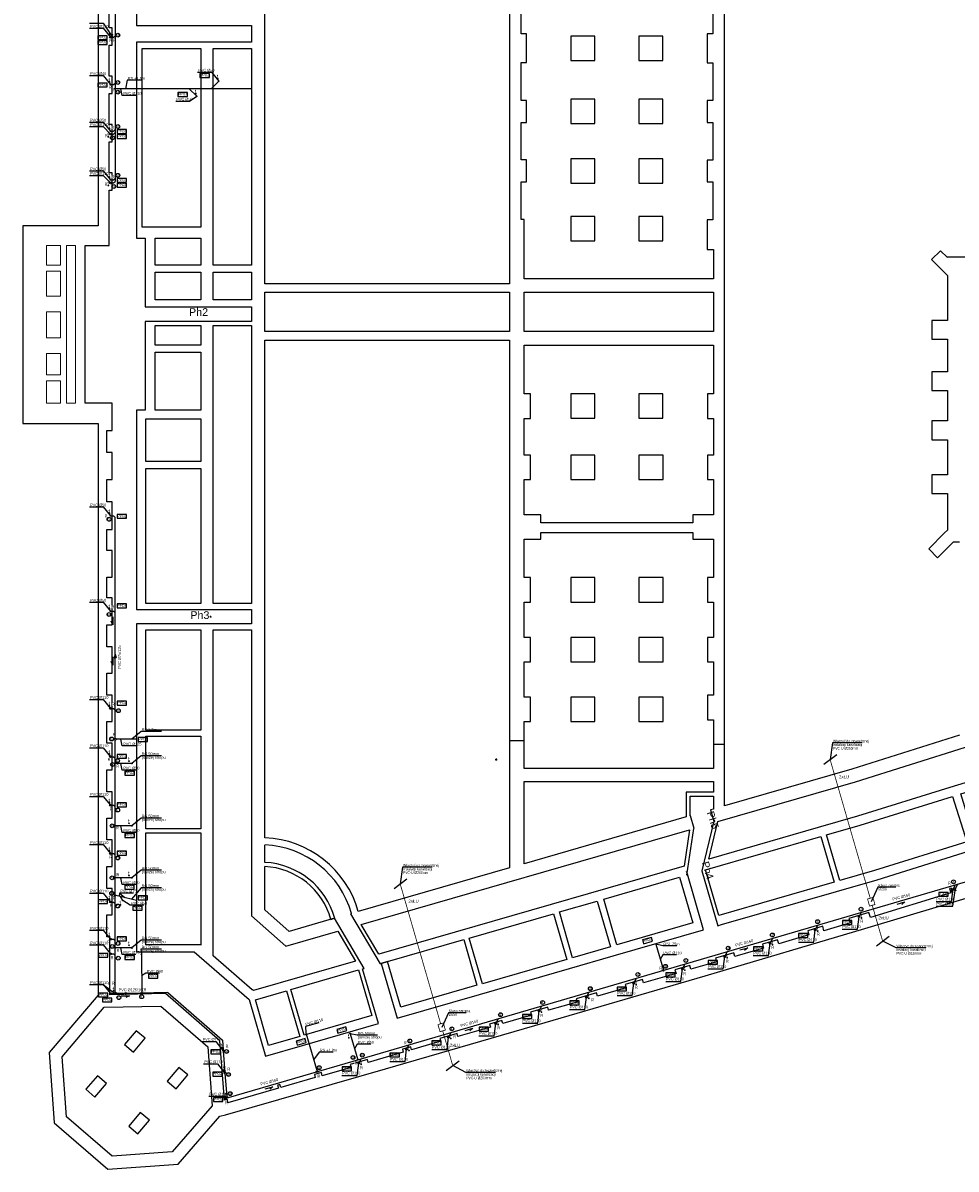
# Model space of a CAD drawing. Extents: x 480599 to 802090, y -87928 to 319597.
# Tile 46 of 50: x 596152 to 655574, y 190258 to 263260. Entities that reach past the tile are written whole.
import ezdxf

# ---------------------------------------------------------------- set-up
doc = ezdxf.new("R2010")
doc.units = 0
doc.header["$MEASUREMENT"] = 0
doc.layers.get('0').update_dxf_attribs({"color": 252, "linetype": 'CONTINUOUS'})
for name, color, linetype in [('#_inne_legenda', 21, 'CONTINUOUS'), ('#_kan_KS_opis', 21, 'CONTINUOUS'), ('#_kan_KS_pion', 56, 'CONTINUOUS'), ('#_kan_KS_pod stropem', 40, 'Kanalizacja sanit. podstr.'), ('#_kan_KS_symbole', 1, 'CONTINUOUS'), ('#_ZLEWNIA_4', 94, 'Kan. deszcz. podstrop.'), ('#_ZLEWNIA_5', 196, 'Kan. deszcz. podstrop.')]:
    doc.layers.add(name, color=color, linetype=linetype)
doc.layers.add('#_kan_piony_oznaczenia', color=3, linetype='CONTINUOUS', lineweight=0)
doc.styles.add('ARIAL', font='arial.ttf')
doc.styles.add('JTJ', font='arial.ttf', dxfattribs={"height": 100})
doc.styles.add('rys kanały(2007)$0$Arial$001', font='arial.ttf', dxfattribs={"height": 1.544418})
doc.styles.get("Standard").update_dxf_attribs({"font": 'arial.ttf'})
doc.linetypes.add('Kan. deszcz. podstrop.', pattern='A,0.5,-0.2,["KD",Standard,S=0.1,R=0,X=-0.1,Y=-0.05],-0.2', length=0.9)
doc.linetypes.add('Kanalizacja sanit. podstr.', pattern='A,0.5,-0.2,["KS",ARIAL,S=0.1,R=0,X=-0.125,Y=-0.05],-0.2', length=0.9)

# ---------------------------------------------------------------- blocks, each defined once
blk = doc.blocks.new('rys kanały(2007)')
at = {"linetype": 'Continuous', "lineweight": 25}
h = blk.add_hatch(color=250, dxfattribs=at)
h.paths.add_polyline_path([(3131.64, 1081.86), (3131.34, 1081.86), (3131.64, 1081.56)])
h.paths.add_polyline_path([(3131.34, 1081.86), (3131.64, 1081.56), (3131.34, 1081.56)])
at = {"color": 250, "linetype": 'Continuous', "lineweight": 25}
for points in [[(3004.68, 1435.36), (3004.68, 1251.73), (2980.76, 1251.73), (2980.76, 1188.74), (3004.68, 1188.74), (3004.68, 1006.7), (2989.13, 988.41), (2990.75, 966.01), (3007.79, 951.29), (3030.18, 952.88), (3043.41, 968.09), (3045.23, 968.59), (3096.18, 983.21), (3147.09, 997.93), (3197.97, 1012.85), (3248.85, 1027.87), (3299.59, 1043.09)], [(3277.92, 1039.78), (3277.73, 1040.31), (3276.6, 1039.95), (3276.37, 1040.77), (3275.77, 1040.61), (3276.2, 1039.22), (3250.6, 1031.44), (3250.14, 1032.97), (3243.78, 1031.08), (3244.21, 1029.69), (3235.78, 1027.14), (3235.41, 1028.6), (3230.62, 1027.14), (3230.95, 1025.85), (3221.39, 1023.01), (3221.06, 1024.33), (3216.23, 1022.91), (3216.56, 1021.69), (3207.46, 1018.97), (3207.13, 1020.2), (3201.28, 1018.51), (3201.61, 1017.29), (3193.4, 1014.97), (3193.1, 1016.09), (3188.37, 1014.71), (3188.7, 1013.61), (3178.32, 1010.6), (3177.99, 1011.66), (3172.5, 1010.04), (3172.79, 1008.98), (3163.73, 1006.37), (3163.43, 1007.39), (3156.88, 1005.48), (3157.18, 1004.45), (3148.15, 1001.87), (3147.85, 1002.86), (3142.39, 1001.27), (3142.69, 1000.32), (3133.53, 997.64), (3133.26, 998.63), (3129.33, 997.47), (3129.62, 996.51), (3119.27, 993.53), (3119, 994.46), (3113.51, 992.9), (3113.81, 991.98), (3104.51, 989.3), (3104.25, 990.23), (3101.57, 989.43), (3101.83, 988.54), (3090.69, 985.26), (3090.42, 986.22), (3084.93, 984.63), (3085.23, 983.68), (3076.07, 981.03), (3075.8, 982.02), (3073.55, 981.39), (3073.85, 980.43), (3062.83, 977.22), (3062.53, 978.25), (3061.84, 978.02), (3062.1, 977.03), (3045.96, 972.36), (3045.86, 973.45), (3044.9, 973.22), (3043.48, 992.18), (3026.18, 1007.16), (3008.41, 1006.83), (3008.41, 1025.26), (3007.52, 1025.26), (3007.52, 1032.27), (3009.21, 1032.27), (3009.21, 1040.67), (3007.52, 1040.67), (3007.52, 1047.69), (3009.21, 1047.69), (3009.21, 1056.09), (3007.52, 1056.09), (3007.52, 1063.07), (3009.21, 1063.07), (3009.21, 1071.47), (3007.52, 1071.47), (3007.52, 1078.48), (3009.21, 1078.48), (3009.21, 1086.89), (3007.52, 1086.89), (3007.52, 1093.87), (3009.21, 1093.87), (3009.21, 1102.2), (3007.52, 1102.2), (3007.52, 1109.25), (3009.21, 1109.25), (3009.21, 1117.62), (3007.52, 1117.62), (3007.52, 1124.6), (3009.21, 1124.6), (3009.21, 1133.23), (3007.52, 1133.23), (3007.52, 1139.82), (3009.21, 1139.82), (3009.21, 1148.29), (3007.52, 1148.29), (3007.52, 1154.93), (3009.21, 1154.93), (3009.21, 1163.83), (3007.52, 1163.83), (3007.52, 1170.85), (3009.21, 1170.85), (3009.21, 1179.48), (3007.52, 1179.48), (3007.52, 1186.46), (3009.21, 1186.46), (3009.21, 1195.16), (3000.54, 1195.16), (3000.54, 1245.38), (3008.18, 1245.38), (3008.18, 1263.04), (3009.21, 1263.04), (3009.21, 1268.57), (3008.18, 1268.57), (3008.18, 1278.46), (3009.21, 1278.46), (3009.21, 1283.92), (3008.18, 1283.92), (3008.18, 1293.84), (3009.21, 1293.84), (3009.21, 1299.33), (3008.18, 1299.33), (3008.18, 1309.26), (3009.21, 1309.26), (3009.21, 1314.75), (3008.18, 1314.75), (3008.18, 1324.61)], [(3016.88, 1427.59), (3016.88, 1315.44), (3053.57, 1315.44), (3053.57, 1310.15), (3016.88, 1310.15), (3016.88, 1247.73), (3019.63, 1247.73), (3019.63, 1225.93), (3053.57, 1225.93), (3053.57, 1221.2), (3019.63, 1221.2), (3019.63, 1192.98), (3016.88, 1192.98), (3016.88, 1129.46), (3053.57, 1129.46), (3053.57, 1124.9), (3016.88, 1124.9), (3016.88, 1020.46), (3035.28, 1020.46), (3052.81, 1005.31), (3058, 987.22), (3069.75, 990.62), (3093.93, 997.6), (3088.87, 1015.04), (3089.4, 1015.2), (3080, 1031.15)], [(3283.02, 1241.67), (3275.14, 1241.67), (3275.14, 1241.57), (3272.9, 1243.76), (3270.05, 1240.98), (3275.14, 1235.88), (3275.14, 1221.56), (3270.12, 1221.56), (3270.12, 1215.6), (3275.14, 1215.6), (3275.14, 1205.22), (3270.12, 1205.22), (3270.12, 1199.26), (3275.14, 1199.26), (3275.14, 1189.57), (3270.12, 1189.57), (3270.12, 1183.58), (3275.14, 1183.58), (3275.14, 1172.33), (3270.12, 1172.33), (3270.12, 1166.41), (3275.14, 1166.41), (3275.14, 1154.77), (3274.19, 1153.88), (3269.16, 1148.78), (3272, 1145.94), (3277.03, 1151.03), (3278.98, 1151.03)], [(3278.98, 1089.43), (3244.64, 1078.65), (3204.12, 1066.97), (3204.12, 1386.3), (3283.02, 1386.3)], [(3200.38, 1324.79), (3200.38, 1312.81), (3198.65, 1312.81), (3198.65, 1303.62), (3200.38, 1303.62), (3200.38, 1291.59), (3198.65, 1291.59), (3198.65, 1284.61), (3200.38, 1284.61), (3200.38, 1272.62), (3198.65, 1272.62), (3198.65, 1265.64), (3200.38, 1265.64), (3200.38, 1253.61), (3198.65, 1253.61), (3198.65, 1244.19), (3200.65, 1244.19), (3200.65, 1234.79), (3140.36, 1234.79), (3140.36, 1253.66), (3139.35, 1253.66), (3139.35, 1265.69), (3141.12, 1265.69), (3141.12, 1272.67), (3139.35, 1272.67), (3139.35, 1284.64), (3141.12, 1284.64), (3141.12, 1291.64), (3139.35, 1291.64), (3139.35, 1303.67), (3141.12, 1303.67), (3141.12, 1312.85), (3139.35, 1312.85), (3139.35, 1324.84)], [(3192.15, 1044.84), (3194.33, 1059.76), (3194.43, 1059.79), (3193.27, 1063.83), (3193.2, 1063.83), (3193.2, 1070.08), (3200.65, 1070.08), (3200.65, 1065.95), (3199.72, 1065.68), (3200.78, 1062.04), (3196.91, 1046.26), (3201.97, 1028.8), (3203.16, 1029.13), (3239.85, 1039.71), (3252.72, 1043.45), (3282.19, 1052.62)], [(3057.77, 1056.78), (3057.77, 1215.27), (3135.68, 1215.27), (3135.68, 1047.19), (3087.48, 1033.3)], [(3140.37, 1087.68), (3135.68, 1087.68), (3135.68, 1087.68)], [(3200.65, 1086.59), (3204.12, 1086.59), (3204.12, 1086.59)], [(3057.77, 1048.91), (3057.77, 1054.47), (3057.77, 1054.47)], [(3078.78, 1030.78), (3080, 1031.15), (3065.51, 1026.95), (3057.77, 1033.86), (3057.77, 1047.69)], [(3085.29, 1032.7), (3085.33, 1032.67), (3085.06, 1032.57), (3094.52, 1016.69), (3094.85, 1016.79), (3096.84, 1017.38), (3094.85, 1016.79), (3099.88, 999.32), (3126.15, 1006.9), (3154.76, 1015.17), (3168.69, 1019.2), (3197.47, 1027.51), (3192.18, 1045.9), (3191.85, 1045.8)]]:
    blk.add_lwpolyline(points, dxfattribs=at)
for points in [[(3057.75, 1310.15), (3057.75, 1386.32), (3135.66, 1386.32), (3135.66, 1233.22), (3057.75, 1233.22)], [(3162.87, 1312.13), (3155.23, 1312.13), (3155.23, 1304.34), (3162.87, 1304.34)], [(3184.55, 1312.13), (3176.88, 1312.13), (3176.88, 1304.34), (3184.55, 1304.34)], [(3018.77, 1251.25), (3018.77, 1308.15), (3037.38, 1308.15), (3037.38, 1251.25)], [(3053.55, 1308.15), (3053.55, 1239.11), (3041.33, 1239.11), (3041.33, 1308.15)], [(3162.87, 1292.05), (3155.23, 1292.05), (3155.23, 1284.26), (3162.87, 1284.26)], [(3184.55, 1292.05), (3176.88, 1292.05), (3176.88, 1284.26), (3184.55, 1284.26)], [(3162.87, 1273.05), (3155.23, 1273.05), (3155.23, 1265.26), (3162.87, 1265.26)], [(3184.55, 1273.05), (3176.88, 1273.05), (3176.88, 1265.26), (3184.55, 1265.26)], [(3162.87, 1254.62), (3155.23, 1254.62), (3155.23, 1246.87), (3162.87, 1246.87)], [(3184.55, 1254.62), (3176.88, 1254.62), (3176.88, 1246.87), (3184.55, 1246.87)], [(3022.89, 1239.11), (3022.89, 1247.74), (3037.38, 1247.74), (3037.38, 1239.11)], [(3037.38, 1236.91), (3037.38, 1228.14), (3022.89, 1228.14), (3022.89, 1236.91)], [(3053.55, 1228.14), (3041.33, 1228.14), (3041.33, 1236.91), (3053.55, 1236.91)], [(3135.66, 1230.56), (3135.66, 1217.99), (3057.75, 1217.99), (3057.75, 1230.56)], [(3140.36, 1217.99), (3140.36, 1230.56), (3200.65, 1230.56), (3200.65, 1217.99)], [(3037.38, 1219.97), (3037.38, 1213.7), (3022.89, 1213.7), (3022.89, 1219.97)], [(3053.57, 1131.38), (3041.33, 1131.38), (3041.33, 1219.97), (3053.57, 1219.97)], [(3140.37, 1213.69), (3200.65, 1213.69), (3200.65, 1198.17), (3198.7, 1198.17), (3198.7, 1190.36), (3200.65, 1190.36), (3200.65, 1178.69), (3198.7, 1178.69), (3198.7, 1170.88), (3200.65, 1170.88), (3200.65, 1159.66), (3194.1, 1159.66), (3194.1, 1157.08), (3145.7, 1157.08), (3145.7, 1159.66), (3140.37, 1159.66), (3140.37, 1170.88), (3142.36, 1170.88), (3142.36, 1178.69), (3140.37, 1178.69), (3140.37, 1190.36), (3142.36, 1190.36), (3142.36, 1198.17), (3140.37, 1198.17)], [(3022.89, 1192.99), (3022.89, 1211.5), (3037.38, 1211.5), (3037.38, 1192.99)], [(3162.87, 1198.17), (3155.23, 1198.17), (3155.23, 1190.38), (3162.87, 1190.38)], [(3184.55, 1198.17), (3176.88, 1198.17), (3176.88, 1190.38), (3184.55, 1190.38)], [(3037.38, 1190.2), (3037.38, 1176.65), (3019.91, 1176.65), (3019.91, 1190.2)], [(3162.87, 1178.69), (3155.23, 1178.69), (3155.23, 1170.88), (3162.87, 1170.88)], [(3184.57, 1178.69), (3176.9, 1178.69), (3176.9, 1170.88), (3184.57, 1170.88)], [(3019.93, 1131.38), (3019.93, 1174.45), (3037.39, 1174.45), (3037.39, 1131.38)], [(3145.7, 1154.07), (3194.1, 1154.07), (3194.1, 1151.89), (3200.65, 1151.89), (3200.65, 1139.65), (3198.7, 1139.65), (3198.7, 1131.84), (3200.65, 1131.84), (3200.65, 1120.63), (3198.7, 1120.63), (3198.7, 1112.82), (3200.65, 1112.82), (3200.65, 1102.17), (3198.7, 1102.17), (3198.7, 1094.36), (3200.65, 1094.36), (3200.65, 1078.85), (3140.37, 1078.85), (3140.37, 1093.83), (3142.36, 1093.83), (3142.36, 1101.61), (3140.37, 1101.61), (3140.37, 1112.82), (3142.36, 1112.82), (3142.36, 1120.63), (3140.37, 1120.63), (3140.37, 1131.84), (3142.36, 1131.84), (3142.36, 1139.65), (3140.37, 1139.65), (3140.37, 1151.89), (3145.7, 1151.89)], [(3162.87, 1139.65), (3155.23, 1139.65), (3155.23, 1131.84), (3162.87, 1131.84)], [(3184.57, 1139.65), (3176.9, 1139.65), (3176.9, 1131.84), (3184.57, 1131.84)], [(3019.93, 1091.12), (3019.93, 1123.01), (3037.39, 1123.01), (3037.39, 1091.12)], [(3041.33, 1091.12), (3041.33, 1123.01), (3053.57, 1123.01), (3053.57, 1031.94), (3064.45, 1022.28), (3080.99, 1027.01), (3086.65, 1017.55), (3054.13, 1008.16), (3053.83, 1008.35), (3053.83, 1008.45), (3053.77, 1008.39), (3041.33, 1019.2)], [(3162.87, 1120.63), (3155.23, 1120.63), (3155.23, 1112.82), (3162.87, 1112.82)], [(3184.57, 1120.63), (3176.9, 1120.63), (3176.9, 1112.82), (3184.57, 1112.82)], [(3162.87, 1101.61), (3155.23, 1101.61), (3155.23, 1093.83), (3162.87, 1093.83)], [(3184.57, 1101.61), (3176.9, 1101.61), (3176.9, 1093.83), (3184.57, 1093.83)], [(3037.39, 1089.2), (3037.39, 1059.63), (3019.93, 1059.63), (3019.93, 1089.2)], [(3279.38, 1070.78), (3286.49, 1072.96), (3285.6, 1075.81), (3275.91, 1072.79), (3246.46, 1063.66), (3233.96, 1060.06), (3199.13, 1049.97), (3202.04, 1062.01), (3245.87, 1074.61), (3280.83, 1085.63), (3289.77, 1058.11), (3283.88, 1056.29)], [(3131.64, 1081.86), (3131.34, 1081.86), (3131.64, 1081.56)], [(3131.34, 1081.86), (3131.64, 1081.56), (3131.34, 1081.56)], [(3200.65, 1071.37), (3191.91, 1071.37), (3191.91, 1063.43), (3140.37, 1048.55), (3140.37, 1074.75), (3200.65, 1074.75)], [(3251.86, 1046.33), (3240.84, 1043.15), (3236.64, 1057.71), (3247.32, 1060.79), (3276.77, 1069.95), (3281.3, 1055.49)], [(3191.29, 1047.72), (3094.13, 1019.7), (3088.5, 1029.19), (3193.04, 1059.36)], [(3019.93, 1022.68), (3019.93, 1058.4), (3037.39, 1058.4), (3037.39, 1022.61), (3037.36, 1022.68)], [(3198.1, 1046.59), (3234.82, 1057.18), (3239.02, 1042.63), (3202.3, 1032.04)], [(3165.68, 1037.23), (3189.86, 1044.21), (3194.03, 1029.66), (3169.85, 1022.68)], [(3151.59, 1033.16), (3163.63, 1036.64), (3167.86, 1022.08), (3155.79, 1018.61)], [(3122.84, 1024.86), (3149.74, 1032.6), (3153.97, 1018.05), (3127.04, 1010.31)], [(3125.29, 1009.81), (3101.07, 1002.8), (3096.84, 1017.38), (3121.12, 1024.36)], [(3091.81, 1000.15), (3070.34, 993.93), (3066.11, 1008.49), (3087.61, 1014.71)], [(3054.76, 1005.21), (3064.72, 1008.06), (3068.89, 993.5), (3058.93, 990.66)], [(2993.26, 987.08), (3006.66, 1002.8), (3024.72, 1003.16), (3039.64, 990.23), (3041, 971.44), (3028.23, 956.75), (3009.14, 955.39), (2994.65, 967.93)], [(3013.08, 990.99), (3015.96, 988.54), (3019.63, 992.94), (3016.78, 995.35)], [(3026.68, 979.31), (3029.55, 976.89), (3033.29, 981.26), (3030.41, 983.68)], [(3000.77, 976.7), (3003.65, 974.21), (3007.39, 978.58), (3004.51, 981.03)], [(3014.44, 964.98), (3017.31, 962.54), (3021.02, 966.9), (3018.14, 969.35)]]:
    blk.add_lwpolyline(points, close=True, dxfattribs=at)
at = {"color": 9, "linetype": 'Continuous', "lineweight": 9, "true_color": 0xb9b7b7}
for points in [[(2988.29, 1239.11), (2988.29, 1245.38), (2992.73, 1245.38), (2992.73, 1239.11)], [(2994.64, 1204.26), (2994.64, 1245.38), (2997.51, 1245.38), (2997.51, 1195.16), (2994.64, 1195.16)], [(2992.73, 1237.21), (2992.73, 1229.28), (2988.29, 1229.28), (2988.29, 1237.21)], [(2988.29, 1215.98), (2988.29, 1224.29), (2992.73, 1224.29), (2992.73, 1215.98)], [(2988.29, 1204.26), (2988.29, 1210.99), (2992.73, 1210.99), (2992.73, 1204.26)], [(2992.73, 1202.36), (2992.73, 1195.16), (2988.29, 1195.16), (2988.29, 1202.36)]]:
    blk.add_lwpolyline(points, close=True, dxfattribs=at)
at = {"color": 9, "linetype": 'Continuous', "lineweight": 5, "true_color": 0xb9b7b7}
blk.add_lwpolyline([(3201.97, 1028.8), (3201.97, 1028.8)], close=True, dxfattribs=at)
at = {"color": 133, "linetype": 'Continuous', "lineweight": 13, "true_color": 0x7bd3df}
blk.add_open_spline([(3040.67, 1127.21), (3040.67, 1127.28), (3040.57, 1127.35), (3040.5, 1127.35), (3040.5, 1127.35), (3040.4, 1127.35), (3040.34, 1127.28), (3040.34, 1127.21), (3040.34, 1127.21), (3040.34, 1127.11), (3040.4, 1127.05), (3040.5, 1127.05), (3040.5, 1127.05), (3040.57, 1127.05), (3040.67, 1127.11), (3040.67, 1127.21)], degree=3, knots=[0, 0, 0, 0, 0.0625, 0.0625, 0.0625, 0.09375, 0.125, 0.125, 0.125, 0.15625, 0.1875, 0.1875, 0.1875, 0.59375, 1, 1, 1, 1], dxfattribs=at)
at = {"color": 250, "linetype": 'Continuous', "lineweight": 25}
for points in [[(3087.54, 1033.3), (3083.81, 1046.76), (3071.76, 1056.29), (3057.8, 1056.78)], [(3085.36, 1032.67), (3081.89, 1045.17), (3070.74, 1053.97), (3057.8, 1054.5)], [(3080.03, 1031.11), (3077.26, 1041.24), (3068.29, 1048.45), (3057.8, 1048.94)], [(3078.81, 1030.78), (3076.16, 1040.34), (3067.7, 1047.16), (3057.8, 1047.65)]]:
    blk.add_open_spline(points, degree=3, dxfattribs=at)
at = {"color": 28, "true_color": 0x100f0d, "style": 'rys kanały(2007)$0$Arial$001'}
for s, height, p in [('Ph2', 2.449, (3033.63, 1223)), ('Ph3', 2.448, (3034.05, 1126.49))]:
    blk.add_text(s, height=height, dxfattribs=at).set_placement(p)
for s, p in [('Ph5', (3198.46, 1064.82)), ('Ph4', (3196.84, 1048.83))]:
    blk.add_text(s, height=2.317, rotation=287.677, dxfattribs=at).set_placement(p)
blk = doc.blocks.new('*U1042')
at = {"layer": '#_kan_piony_oznaczenia'}
blk.add_hatch(color=256, dxfattribs=at).paths.add_polyline_path([(252, 37, 1), (302, 37, 1)])
at = {"layer": '#_kan_piony_oznaczenia', "const_width": 25}
blk.add_lwpolyline([(302, 37), (427, 37)], dxfattribs=at)
at = {"layer": '#_kan_piony_oznaczenia'}
blk.add_lwpolyline([(427, 37, 75, 0, 0), (559, 37, 0, 0, 0)], format="xyseb", dxfattribs=at)
blk.add_circle((277, 37), 25, dxfattribs=at)
blk = doc.blocks.new('A$C49BE2B0F')
at = {"color": 0, "linetype": 'Continuous'}
blk.add_lwpolyline([(-156, -112), (-156, -360), (444, -360), (444, -112)], close=True, dxfattribs=at)
at = {"color": 0, "insert": (-133, -140), "char_height": 150, "width": 336.58, "attachment_point": 1}
blk.add_mtext('{\\fArial|b0|i0|c238|p34;PPOŻ}', dxfattribs=at)

msp = doc.modelspace()

# ---------------------------------------------------------------- linework, layer by layer
at = {"layer": '#_inne_legenda'}
for points in [[(600386.452, 263245.273), (601271.539, 263245.273), (601861.655, 262345.337)], [(600386.452, 262917.21), (601271.539, 262917.21), (601724.135, 262345.337)], [(600386.452, 259904.36), (601271.539, 259904.36), (601724.135, 259332.488)], [(607278.976, 260123.353), (608164.064, 260123.353), (608616.66, 259551.48)], [(603673.317, 259603.348), (602788.23, 259603.348), (602685.453, 259070.131)], [(603352.198, 258646.017), (602467.111, 258646.017), (602377.398, 259070.131)], [(605881.67, 258275.582), (606766.758, 258275.582), (607219.354, 258588.781)], [(600386.452, 256939.532), (601271.539, 256939.532), (601724.135, 256367.659)], [(600386.452, 256652.326), (601271.539, 256652.326), (601724.135, 256176.734)], [(600386.452, 253832.725), (601271.539, 253832.725), (601724.135, 253260.853)], [(600386.452, 253545.52), (601271.539, 253545.52), (601724.135, 253069.928)], [(600386.452, 232431.398), (601271.539, 232431.398), (601724.135, 231859.526)], [(600386.452, 226364.389), (601271.539, 226364.389), (601724.135, 225792.516)], [(600386.452, 220170.663), (601271.539, 220170.663), (601724.135, 219598.79)], [(603352.198, 217206.703), (602467.111, 217206.703), (602377.398, 217630.817)], [(604969.355, 218121.042), (603671.521, 218121.042), (603088.492, 217630.817)], [(600386.452, 217094.153), (601271.539, 217094.153), (601724.135, 216522.28)], [(603352.198, 215669.349), (602467.111, 215669.349), (602377.398, 216093.464)], [(604969.355, 216583.688), (603671.521, 216583.688), (603088.492, 216093.464)], [(600386.452, 213998.46), (601271.539, 213998.46), (601724.135, 213426.588)], [(604969.355, 212616.823), (603671.521, 212616.823), (603088.492, 212126.598)], [(603352.198, 211702.484), (602467.111, 211702.484), (602377.398, 212126.598)], [(600386.452, 210921.951), (601271.539, 210921.951), (601724.135, 210350.078)], [(603352.198, 208381.626), (602467.111, 208381.626), (602377.398, 208805.74)], [(604969.355, 209295.965), (603671.521, 209295.965), (603088.492, 208805.74)], [(604969.355, 208180.615), (603671.521, 208180.615), (603060.489, 207448.121)], [(654307.034, 207001.464), (655360.42, 207001.464), (655530.131, 208123.677)], [(654313.364, 207294.969), (655288.027, 207294.969), (655380.416, 208082.558)], [(600386.452, 207838.825), (601271.539, 207838.825), (601724.135, 207266.952)], [(603190.796, 207838.955), (602305.709, 207838.955), (602273.793, 207632.447)], [(602305.709, 207838.955), (602631.917, 207548.537)], [(603856.21, 207065.966), (602971.122, 207065.966), (602520.584, 207370.86)], [(648326.883, 205538.914), (649301.546, 205538.914), (649393.934, 206326.502)], [(600386.452, 205470.503), (601271.539, 205470.503), (601724.135, 204898.63)], [(645538.176, 204708.587), (646512.839, 204708.587), (646605.227, 205496.176)], [(600386.452, 204536.499), (601271.539, 204536.499), (601724.135, 203964.626)], [(604969.355, 204843.996), (603671.521, 204843.996), (603088.492, 204353.772)], [(637788.708, 204472.556), (636901.909, 204472.556), (636454.365, 204576.379)], [(642663.459, 203858.412), (643638.122, 203858.412), (643730.51, 204646)], [(603352.198, 203929.658), (602467.111, 203929.658), (602377.398, 204353.772)], [(604968.367, 204265.209), (603670.533, 204265.209), (603691.996, 203937.843)], [(637781.442, 203902.807), (636896.355, 203902.807), (636735.759, 203609.087)], [(639775.509, 203004.928), (640750.172, 203004.928), (640842.561, 203792.517)], [(637082.737, 202214.298), (638057.399, 202214.298), (638149.788, 203001.887)], [(604853.082, 202731.595), (603967.995, 202731.595), (603706.936, 202556.126)], [(600386.452, 202003.713), (601271.539, 202003.713), (601724.135, 201431.84)], [(601271.539, 202003.713), (602002.075, 201433.248)], [(633983.07, 201304.578), (634957.733, 201304.578), (635050.122, 202092.167)], [(630966.106, 200421.322), (631940.769, 200421.322), (632033.158, 201208.911)], [(627959.066, 199547.99), (628933.729, 199547.99), (629026.118, 200335.579)], [(614991.768, 199579.1), (614141.911, 199331.869), (614161.559, 198942.609)], [(625193.516, 198744.128), (626168.179, 198744.128), (626260.567, 199531.717)], [(618734.018, 198776.787), (617436.183, 198776.787), (616988.64, 198880.61)], [(622186.476, 197870.796), (623161.138, 197870.796), (623253.527, 198658.385)], [(607551.265, 198390.76), (608436.352, 198390.76), (608888.948, 197818.887)], [(618315.717, 198207.038), (617430.63, 198207.038), (617270.034, 197913.318)], [(619516.859, 197100.015), (620491.522, 197100.015), (620583.911, 197887.604)], [(615906.46, 197704.753), (615021.372, 197704.753), (614665.633, 197209.854)], [(607658.008, 196968.344), (608543.096, 196968.344), (608995.692, 196396.471)], [(616470.122, 196220.067), (617444.785, 196220.067), (617537.174, 197007.656)], [(607983.517, 194905.972), (608868.604, 194905.972), (609040.084, 194767.128)]]:
    msp.add_lwpolyline(points, dxfattribs=at)
at = {"layer": '#_inne_legenda', "flags": 128}
for points in [[(601884.992, 225432.511), (601885.401, 224911.821), (601781.364, 225145.997)], [(601884.992, 222881.348), (601885.401, 222360.658), (601781.364, 222594.834)], [(647161.06, 216048.546), (647977.377, 216660.783)], [(619782.604, 208132.098), (620598.921, 208744.336)], [(651813.1, 207141.089), (652315.345, 207278.451), (652116.783, 207116.478)], [(650507.776, 204474.175), (651324.093, 205086.413)], [(641807.903, 204213.518), (642310.148, 204350.88), (642111.586, 204188.907)], [(602411.759, 201299.697), (602932.449, 201300.106), (602698.273, 201196.069)], [(624305.924, 199092.351), (624808.169, 199229.713), (624609.606, 199067.74)], [(623113.323, 196545.73), (623929.64, 197157.968)], [(611571.136, 195366.088), (612073.381, 195503.45), (611874.819, 195341.477)]]:
    msp.add_lwpolyline(points, dxfattribs=at)
at = {"layer": '#_inne_legenda'}
for centre in [(602196.976, 262476.981), (602196.976, 259469.352), (602196.976, 258845.682), (602196.976, 256658.902), (601848.212, 255944.419), (602196.976, 253551.878), (601942.675, 252838.103), (601636.805, 231643.896), (601636.805, 225581.461), (602229.089, 219453.762), (601797.888, 217651.909), (601853.867, 216026.245), (602176.327, 216268.547), (602184.43, 213127.326), (601835.469, 212122.639), (602197.107, 210075.906), (601829.844, 208808.291), (655413.72, 208549.902), (601807.198, 207820.164), (602197.869, 207013.588), (649523.814, 206808.053), (646756.264, 206016.235), (643876.406, 205170.408), (601841.007, 204438.301), (602207.406, 204624.639), (641063.271, 204326.28), (602224.127, 203687.369), (637067.147, 203172.232), (638361.709, 203542.837), (635314.052, 202649.575), (632279.344, 201753.147), (602258.59, 201178.253), (603713.653, 201236.921), (629245.213, 200871.61), (626564.546, 200087.645), (623461.815, 199188.354), (609119.639, 197749.607), (620786.588, 198415.442), (617173.371, 197360.509), (617760.319, 197511.091), (609243.915, 196280.095), (615013.588, 196716.062), (609349.507, 195064.845)]:
    msp.add_circle(centre, 121.946, dxfattribs=at)
at = {"layer": '#_kan_KS_opis'}
for points in [[(649599.589, 217403.143), (647705.695, 217403.143), (647553.223, 216342.667)], [(622221.133, 209486.695), (620327.239, 209486.695), (620174.766, 208426.22)], [(651728.073, 208215.891), (650602.189, 208215.891), (650172.672, 207283.491)], [(653643.279, 204342.413), (651749.386, 204342.413), (650915.934, 204780.294)], [(624373.113, 200218.182), (623247.23, 200218.182), (622817.713, 199285.782)], [(626248.827, 196413.968), (624354.933, 196413.968), (623521.482, 196851.849)]]:
    msp.add_lwpolyline(points, dxfattribs=at)
at = {"layer": '#_kan_KS_pion'}
for centre, radius in [((601724.135, 262345.337), 55), ((601861.655, 262345.337), 25), ((601724.135, 259332.488), 20), ((608616.66, 259551.48), 20), ((602026.493, 259070.131), 25), ((607219.354, 258588.781), 20), ((601724.135, 256367.659), 25), ((601724.135, 256176.734), 55), ((601724.135, 253069.928), 55), ((601724.135, 253260.853), 25), ((601724.135, 231859.526), 25), ((601724.135, 225792.516), 25), ((601724.135, 219598.79), 55), ((602026.493, 217630.817), 62.5), ((601724.135, 216522.28), 55), ((602026.493, 216093.464), 25), ((603088.492, 216093.464), 25), ((601724.135, 213426.588), 55), ((602026.493, 212126.598), 25), ((603088.492, 212126.598), 25), ((601724.135, 210350.078), 55), ((602026.493, 208805.74), 25), ((603088.492, 208805.74), 25), ((655380.416, 208082.558), 55), ((655530.131, 208123.677), 25), ((602026.493, 207690.391), 37.5), ((602520.584, 207370.86), 25), ((601724.135, 207266.952), 55), ((649393.934, 206326.502), 55), ((646605.227, 205496.176), 55), ((601724.135, 204898.63), 55), ((643730.51, 204646), 55), ((601724.135, 203964.626), 55), ((602026.493, 204353.772), 37.5), ((603088.492, 204353.772), 37.5), ((603691.996, 203937.843), 20), ((640842.561, 203792.517), 55), ((636936.101, 202920.414), 55), ((638149.788, 203001.887), 55), ((602002.075, 201433.248), 55), ((635050.122, 202092.167), 55), ((601744.067, 201428.443), 55), ((632033.158, 201208.911), 55), ((629026.118, 200335.579), 55), ((626260.567, 199531.717), 55), ((616988.64, 198880.61), 25), ((623253.527, 198658.385), 55), ((608908.88, 197815.49), 37.5), ((620583.911, 197887.604), 55), ((617470.375, 197224.645), 25), ((609015.623, 196393.074), 55), ((614885.55, 196468.312), 55), ((617537.174, 197007.656), 55), ((609060.016, 194763.731), 55)]:
    msp.add_circle(centre, radius, dxfattribs=at)
at = {"layer": '#_kan_KS_pod stropem', "ltscale": 1000, "flags": 128}
for points in [[(602026.493, 266313.796), (602026.493, 253169.928)], [(601724.135, 262345.337), (601926.493, 262345.337), (602026.493, 262445.337), (602026.493, 262445.337)], [(601724.135, 259332.488), (601926.493, 259332.488), (602026.493, 259432.488), (602026.493, 259432.488)], [(608135.31, 259070.131), (608616.66, 259551.48)], [(610710.714, 259070.131), (602051.493, 259070.131)], [(606738.004, 259070.131), (607219.354, 258588.781)], [(601724.135, 256367.659), (601926.493, 256367.659), (602026.493, 256467.659), (602026.493, 256467.659)], [(601724.135, 256176.734), (601926.493, 256176.734), (602026.493, 256276.734), (602026.493, 256276.734)], [(601724.135, 253260.853), (601926.493, 253260.853), (602026.493, 253360.853), (602026.493, 253360.853)], [(601724.135, 253069.928), (601926.493, 253069.928), (602026.493, 253169.928), (602026.493, 253169.928)], [(601724.135, 231859.526), (601926.493, 231859.526), (602026.493, 231759.526), (602026.493, 231759.526)], [(602026.493, 225370.904), (602026.493, 231759.526)], [(601724.135, 225792.516), (601926.493, 225792.516), (602026.493, 225692.516), (602026.493, 225692.516)], [(602026.493, 223048.962), (602026.493, 225370.904)], [(602026.493, 223048.962), (601966.28, 222819.741), (602026.493, 222819.741)], [(602026.493, 223048.962), (602086.706, 222819.741), (602026.493, 222819.741)], [(602026.493, 217693.317), (602026.493, 222819.741)], [(601724.135, 219598.79), (601926.493, 219598.79), (602026.493, 219498.79), (602026.493, 219498.79)], [(602126.476, 201435.564), (602026.493, 201533.703), (602026.493, 217568.317)], [(603376.712, 217630.817), (602088.993, 217630.817)], [(601724.135, 216522.28), (601926.493, 216522.28), (602026.493, 216422.28), (602026.493, 216422.28)], [(603088.492, 216093.464), (602051.493, 216093.464)], [(601724.135, 213426.588), (601926.493, 213426.588), (602026.493, 213326.588), (602026.493, 213326.588)], [(603088.492, 212126.598), (602051.493, 212126.598)], [(601724.135, 210350.078), (601926.493, 210350.078), (602026.493, 210250.078), (602026.493, 210250.078)], [(603088.492, 208805.74), (602051.493, 208805.74)], [(617691.301, 197289.289), (657553.258, 208953.097)], [(655380.416, 208082.558), (655380.416, 208082.558), (655533.383, 208362.072)], [(655530.131, 208123.677), (655530.131, 208123.677), (655683.099, 208403.191)], [(602336.172, 207617.832), (602063.004, 207681.836)], [(603376.712, 207374.029), (602336.172, 207617.832)], [(602520.584, 207370.86), (602372.683, 207609.277)], [(601724.135, 207266.952), (601926.493, 207266.952), (602026.493, 207166.952), (602026.493, 207166.952)], [(649393.934, 206326.502), (649393.934, 206326.502), (649549.757, 206611.233)], [(646605.227, 205496.176), (646605.227, 205496.176), (646770.392, 205797.977)], [(601724.135, 204898.63), (601926.493, 204898.63), (602026.493, 204798.63), (602026.493, 204798.63)], [(636454.365, 204576.379), (636936.101, 202920.414)], [(643730.51, 204646), (643730.51, 204646), (643901.551, 204958.54)], [(601724.135, 203964.626), (601926.493, 203964.626), (602026.493, 203864.626), (602026.493, 203864.626)], [(603088.492, 204353.772), (602051.493, 204353.772)], [(603691.996, 203937.843), (603718.731, 201465.215)], [(640842.561, 203792.517), (640842.561, 203792.517), (641019.111, 204115.123)], [(638149.788, 203001.887), (638149.788, 203001.887), (638328.105, 203327.721)], [(635050.122, 202092.167), (635050.122, 202092.167), (635230.226, 202421.266)], [(602505.909, 201442.627), (602733.978, 201507.065), (602735.09, 201446.862)], [(605370.762, 201495.979), (602735.09, 201446.898)], [(605370.762, 201495.979), (608859.446, 198474.232), (608906.074, 197852.885)], [(632033.158, 201208.911), (632033.158, 201208.911), (632213.573, 201538.578)], [(602126.476, 201435.564), (601744.067, 201428.443)], [(602508.033, 201442.67), (602126.476, 201435.564)], [(602506.98, 201442.93), (602735.09, 201386.649), (602735.09, 201446.862)], [(629026.118, 200335.579), (629026.118, 200335.579), (629202.269, 200657.456)], [(626260.567, 199531.717), (626260.567, 199531.717), (626433.231, 199847.221)], [(614161.559, 198942.609), (614881.683, 196467.18)], [(616988.64, 198880.61), (617470.375, 197224.645)], [(623253.527, 198658.385), (623253.527, 198658.385), (623421.928, 198966.099)], [(620583.911, 197887.604), (620583.911, 197887.604), (620745.559, 198182.98)], [(608911.686, 197778.095), (609012.817, 196430.469)], [(609128.55, 194888.265), (609128.738, 194885.749), (609232.198, 194814.113), (617691.301, 197289.289)], [(617537.174, 197007.656), (617537.174, 197007.656), (617691.301, 197289.289)], [(609018.43, 196355.679), (609128.738, 194885.749)], [(609232.198, 194814.113), (609060.016, 194763.731)]]:
    msp.add_lwpolyline(points, dxfattribs=at)
at = {"layer": '#_ZLEWNIA_4', "ltscale": 1000, "const_width": 50}
for points in [[(647553.223, 216342.667), (650107.52, 207508.817)], [(650237.825, 207058.166), (650899.938, 204768.297)]]:
    msp.add_lwpolyline(points, dxfattribs=at)
msp.add_lwpolyline([(650066.676, 207008.678), (650408.974, 207107.653), (650278.669, 207558.304), (649936.371, 207459.329)], close=True, dxfattribs=at)
at = {"layer": '#_ZLEWNIA_5', "ltscale": 1000, "const_width": 50}
for points in [[(620174.766, 208426.22), (622752.56, 199511.108)], [(622882.866, 199060.457), (623521.482, 196851.849)]]:
    msp.add_lwpolyline(points, dxfattribs=at)
msp.add_lwpolyline([(622711.717, 199010.969), (623054.014, 199109.944), (622923.709, 199560.595), (622581.412, 199461.62)], close=True, dxfattribs=at)

# ---------------------------------------------------------------- block references
at = {"layer": '#_inne_legenda', "xscale": 200, "yscale": 200, "zscale": 200}
msp.add_blockref('rys kanały(2007)', (0, 0), dxfattribs=at)
at = {"layer": '#_kan_KS_opis', "color": 1, "linetype": 'Continuous', "ltscale": 0.2}
for p in [(601073.836, 262555.728), (601073.836, 262254.062), (607583.598, 260153.257), (601073.836, 259542.878), (606182.112, 258929.873), (602304.665, 256578.049), (602304.665, 256267.151), (602304.665, 253471.243), (602304.665, 253160.345), (602304.665, 232069.916), (602304.665, 226369.487), (602304.665, 220175.761), (603647.26, 217860.357), (602304.665, 216782.589), (602803.606, 215711.721), (602304.665, 213686.896), (602803.606, 211744.856), (602304.665, 210610.387), (602798.72, 208445.958), (601100.477, 207527.261), (603642.15, 207771.358), (654623.932, 207993.335), (603307.617, 207108.338), (648487.736, 206196.16), (645699.029, 205365.833), (602304.665, 205158.939), (642824.312, 204515.658), (601118.943, 204111.047), (602803.606, 203972.029), (639936.362, 203662.175), (604304.49, 202773.967), (637243.589, 202871.545), (634143.923, 201961.824), (601118.943, 201578.261), (601376.951, 201260.53), (631126.959, 201078.568), (628119.919, 200205.237), (625354.369, 199401.375), (608283.757, 197965.308), (622347.328, 198528.043), (619677.712, 197757.261), (608390.5, 196542.892), (616630.975, 196877.313), (608434.892, 194913.549)]:
    msp.add_blockref('A$C49BE2B0F', p, dxfattribs=at)
for p, rotation in [((635723.819, 205001.51), 16.22019369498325), ((616258.093, 199305.742), 16.22019369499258), ((613669.401, 198548.277), 16.22019369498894)]:
    msp.add_blockref('A$C49BE2B0F', p, dxfattribs=dict(at, rotation=rotation))
at = {"layer": '#_kan_piony_oznaczenia'}
for p, rotation in [((601719.819, 262240.26), 94.62763670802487), ((601913.559, 262234.678), 94.62763670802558), ((608612.343, 259446.403), 94.62763670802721), ((601719.819, 259227.41), 94.62763670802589), ((607215.037, 258483.704), 94.62763670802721), ((601649.515, 255738.516), 94.62763670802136), ((601719.819, 256262.581), 94.62763670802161), ((601719.819, 253155.775), 94.62763670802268), ((601649.515, 252631.71), 94.62763670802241), ((601719.819, 231754.448), 94.62763670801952), ((601719.819, 225687.439), 94.62763670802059), ((601719.819, 219493.712), 94.62763670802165), ((601719.819, 216417.203), 94.62763670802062), ((602965.142, 215972.462), 94.62763670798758), ((601719.819, 213321.51), 94.62763670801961), ((602965.142, 212005.597), 94.62763670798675), ((601719.819, 210245), 94.6276367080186), ((602965.142, 208684.739), 94.62763670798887), ((655331.809, 207656.357), 94.62763670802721), ((601719.819, 207161.875), 94.62763670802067), ((602417.863, 206820.483), 94.62763670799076), ((649606.264, 205974.759), 94.62763670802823), ((601719.819, 204793.552), 94.6276367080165), ((646817.557, 205144.432), 94.62763670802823), ((601719.819, 203859.548), 94.62763670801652), ((602965.142, 204232.77), 94.62763670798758), ((643942.84, 204294.257), 94.62763670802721), ((641054.89, 203440.774), 94.62763670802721), ((638362.117, 202650.144), 94.62763670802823), ((635262.451, 201740.423), 94.62763670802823), ((601719.819, 201326.763), 94.62763670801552), ((601977.826, 201331.567), 94.62763670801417), ((632245.487, 200857.167), 94.62763670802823), ((629238.447, 199983.835), 94.62763670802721), ((626472.897, 199179.973), 94.62763670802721), ((616965.773, 198345.467), 94.62763670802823), ((623465.856, 198306.642), 94.62763670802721), ((608884.632, 197713.809), 94.62763670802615), ((620796.24, 197535.86), 94.62763670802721), ((617749.503, 196655.912), 94.62763670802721), ((608991.375, 196291.394), 94.62763670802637), ((609115.796, 194596.997), 94.62763670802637)]:
    msp.add_blockref('*U1042', p, dxfattribs=dict(at, rotation=rotation))

# ---------------------------------------------------------------- texts
at = {"layer": '#_inne_legenda', "char_height": 175, "attachment_point": 1, "line_spacing_factor": 0.8, "style": 'JTJ'}
for s, insert, width in [('{\\W0.8;PVC %%C110}', (600426.497, 263129.453), 2133.88011), ('{\\W0.8;88}', (602103.889, 262569.1), 1086.36927), ('{\\W0.8;PVC %%C40}', (600426.497, 260116.603), 2133.88011), ('{\\W0.8;PVC %%C50}', (607319.021, 260335.596), 2133.88011), ('{\\W0.8;89}', (602102.13, 259560.496), 1086.36927), ('{\\W0.8;RS +1,5m}', (602828.274, 259815.591), 2133.88011), ('{\\W0.8;90}', (602102.13, 258936.826), 1086.36927), ('{\\W0.8;PVC %%C110}', (602537.515, 258858.26), 2133.88011), ('{\\W0.8;PVC %%C50}', (605921.715, 258487.825), 2133.88011), ('{\\W0.8;PVC %%C50}', (600426.497, 257151.774), 2133.88011), ('{\\W0.8;PVC %%C110}', (600426.497, 256864.569), 2133.88011), ('{\\W0.8;91}', (602105.095, 256752.597), 1086.36927), ('{\\W0.8;92}', (601756.331, 256038.114), 1086.36927), ('{\\W0.8;PVC %%C50}', (600426.497, 254044.968), 2133.88011), ('{\\W0.8;PVC %%C110}', (600426.497, 253757.763), 2133.88011), ('{\\W0.8;93}', (602100.987, 253647.515), 1086.36927), ('{\\W0.8;94}', (601846.686, 252933.74), 1086.36927), ('{\\W0.8;PVC %%C50}', (600426.497, 232643.641), 2133.88011), ('{\\W0.8;67}', (601542.206, 231736.798), 1086.36927), ('{\\W0.8;PVC %%C50}', (600426.497, 226576.632), 2133.88011), ('{\\W0.8;66}', (601542.206, 225674.363), 1086.36927), ('{\\W0.8;PVC %%C110}', (600426.497, 220382.905), 2133.88011), ('{\\W0.8;65}', (602134.49, 219546.664), 1086.36927), ('{\\W0.8;RS 1,7m}', (603711.566, 218333.285), 1314.47334), ('{\\W0.8;64}', (601703.288, 217744.811), 1086.36927), ('{\\W0.8;PVC %%C110}', (600426.497, 217306.396), 2133.88011), ('{\\W0.8;PVC %%C125}', (602537.515, 217418.946), 2133.88011), ('{\\W0.8;62}', (601759.268, 216119.146), 1086.36927), ('{\\W0.8;63}', (602081.727, 216361.449), 1086.36927), ('{\\W0.8;RG 50mm poniżej stropu}', (603711.566, 216795.931), 1314.47334), ('{\\W0.8;PVC %%C50}', (602537.515, 215881.592), 2133.88011), ('{\\W0.8;PVC %%C110}', (600426.497, 214210.703), 2133.88011), ('{\\W0.8;61}', (602089.83, 213220.228), 1086.36927), ('{\\W0.8;RG 50mm poniżej stropu}', (603711.566, 212829.066), 1314.47334), ('{\\W0.8;60}', (601740.87, 212215.541), 1086.36927), ('{\\W0.8;PVC %%C50}', (602537.515, 211914.727), 2133.88011), ('{\\W0.8;PVC %%C110}', (600426.497, 211134.194), 2133.88011), ('{\\W0.8;59}', (602102.508, 210168.807), 1086.36927), ('{\\W0.8;58}', (601735.245, 208901.193), 1086.36927), ('{\\W0.8;RG 50mm poniżej stropu}', (603711.566, 209508.208), 1314.47334), ('{\\W0.8;PVC %%C110}', (600426.497, 208051.068), 2133.88011), ('{\\W0.8;PVC %%C75}', (602359.522, 208060.201), 2133.88011), ('{\\W0.8;PVC %%C50}', (602537.515, 208593.869), 2133.88011), ('{\\W0.8;RG 50mm poniżej stropu}', (603711.566, 208392.858), 1314.47334), ('{\\W0.8;32}', (655319.12, 208642.804), 1086.36927), ('{\\W0.8;57}', (601712.598, 207913.065), 1086.36927), ('{\\W0.8;PVC %%C110}', (654315.151, 207535.67), 2133.88011), ('{\\W0.8;56}', (602103.27, 207106.49), 1086.36927), ('{\\W0.8;PVC %%C50}', (603041.527, 207278.209), 2133.88011), ('{\\W0.8;33}', (649429.215, 206900.955), 1086.36927), ('{\\W0.8;PVC %%C50}', (654308.821, 207242.165), 2133.88011), ('{\\W0.8;34}', (646661.665, 206109.136), 1086.36927), ('{\\W0.8;PVC %%C110}', (600426.497, 205682.745), 2133.88011), ('{\\W0.8;35}', (643781.807, 205263.31), 1086.36927), ('{\\W0.8;PVC %%C110}', (648328.67, 205779.615), 2133.88011), ('{\\W0.8;PVC %%C110}', (600426.497, 204748.742), 2133.88011), ('{\\W0.8;54}', (601746.408, 204531.203), 1086.36927), ('{\\W0.8;55}', (602112.807, 204717.541), 1086.36927), ('{\\W0.8;RG 50mm poniżej stropu}', (603710.578, 204477.452), 1314.47334), ('{\\W0.8;RG 50mm poniżej stropu}', (603711.566, 205056.239), 1314.47334), ('{\\W0.8;RS1,75m}', (636941.954, 204684.798), 1314.47334), ('{\\W0.8;36}', (640968.672, 204419.181), 1086.36927), ('{\\W0.8;PVC %%C110}', (645539.963, 204949.288), 2133.88011), ('{\\W0.8;53}', (602129.528, 203780.271), 1086.36927), ('{\\W0.8;PVC %%C75}', (602537.515, 204141.9), 2133.88011), ('{\\W0.8;PVC %%C110}', (636936.4, 204115.05), 2133.88011), ('{\\W0.8;PVC %%C110}', (642665.246, 204099.113), 2133.88011), ('{\\W0.8;PVC %%C40}', (604038.399, 202943.838), 2133.88011), ('{\\W0.8;38}', (636972.547, 203265.134), 1086.36927), ('{\\W0.8;37}', (638267.11, 203635.739), 1086.36927), ('{\\W0.8;PVC %%C110}', (639777.297, 203245.629), 2133.88011), ('{\\W0.8;PVC %%C110}', (600426.497, 202215.956), 2133.88011), ('{\\W0.8;39}', (635219.452, 202742.476), 1086.36927), ('{\\W0.8;PVC %%C110}', (637084.524, 202455), 2133.88011), ('{\\W0.8;40}', (632184.745, 201846.049), 1086.36927), ('{\\W0.8;PVC %%C110}', (633984.858, 201545.279), 2133.88011), ('{\\W0.8;52}', (602163.991, 201271.154), 1086.36927), ('{\\W0.8;51}', (603619.053, 201329.822), 1086.36927), ('{\\W0.8;41}', (629150.613, 200964.512), 1086.36927), ('{\\W0.8;42}', (626469.947, 200180.547), 1086.36927), ('{\\W0.8;PVC %%C110}', (630967.893, 200662.023), 2133.88011), ('{\\W0.8;PVC %%C110}', (627960.853, 199788.691), 2133.88011), ('{\\W0.8;PVC %%C75}', (607591.31, 198603.003), 2133.88011), ('{\\W0.8;RG 50mm poniżej stropu}', (617476.228, 198989.029), 1314.47334), ('{\\W0.8;43}', (623367.215, 199281.255), 1086.36927), ('{\\W0.8;PVC %%C110}', (625195.303, 198984.829), 2133.88011), ('{\\W0.8;50}', (609025.04, 197842.509), 1086.36927), ('{\\W0.8;RS +1,8m}', (615061.417, 197916.996), 2133.88011), ('{\\W0.8;PVC %%C50}', (617470.674, 198419.281), 2133.88011), ('{\\W0.8;44}', (620691.988, 198508.344), 1086.36927), ('{\\W0.8;PVC %%C110}', (622188.263, 198111.497), 2133.88011), ('{\\W0.8;PVC %%C110}', (607698.053, 197180.587), 2133.88011), ('{\\W0.8;46}', (617078.772, 197453.411), 1086.36927), ('{\\W0.8;45}', (617665.719, 197603.993), 1086.36927), ('{\\W0.8;PVC %%C110}', (619518.646, 197340.716), 2133.88011), ('{\\W0.8;49}', (609149.315, 196372.997), 1086.36927), ('{\\W0.8;47}', (614918.989, 196808.964), 1086.36927), ('{\\W0.8;PVC %%C110}', (616471.909, 196460.768), 2133.88011), ('{\\W0.8;PVC %%C110}', (608023.561, 195118.215), 2133.88011), ('{\\W0.8;48}', (609254.908, 195157.747), 1086.36927)]:
    msp.add_mtext(s, dxfattribs=dict(at, insert=insert, width=width))
at = {"layer": '#_inne_legenda', "char_height": 175, "width": 2133.88011, "attachment_point": 1, "line_spacing_factor": 0.8, "style": 'JTJ'}
for s, insert, rotation in [('{\\W0.8;PVC %%C75/125}', (602215.832, 222109.262), 89.94672803), ('{\\W0.8;PVC %%C160}', (651498.299, 207521.332), 15.19780013), ('{\\W0.8;PVC %%C160}', (641493.102, 204593.761), 15.19780013), ('{\\W0.8;PVC %%C125/160}', (602247.981, 201761.547), 359.94672803), ('{\\W0.8;PVC %%C110}', (614121.077, 199546.849), 16.2201937), ('{\\W0.8;PVC %%C160}', (623991.122, 199472.594), 15.19780013), ('{\\W0.8;PVC %%C160}', (611256.335, 195746.331), 15.19780013)]:
    msp.add_mtext(s, dxfattribs=dict(at, insert=insert, rotation=rotation))
at = {"layer": '#_kan_KS_opis', "char_height": 175, "width": 2763.68388, "attachment_point": 1, "line_spacing_factor": 0.8, "style": 'JTJ'}
for s, insert in [('\\W0.7;Włączyć do zewnętrznej \\Pinstalacji kanalizacji\\PPVC-U %%C250mm', (647738.009, 217609.628)), ('\\W0.7;Włączyć do zewnętrznej \\Pinstalacji kanalizacji\\PPVC-U %%C250mm', (620359.553, 209693.181)), ('\\W0.7;Klapa zwrotna\\P%%c250', (650634.503, 208422.377)), ('\\W0.7;Włączyć do zewnętrznej \\Pinstalacji kanalizacji\\PPVC-U %%C200mm', (651781.7, 204548.899)), ('\\W0.7;Klapa zwrotna\\P%%c250', (623279.544, 200424.667)), ('\\W0.7;Włączyć do zewnętrznej \\Pinstalacji kanalizacji\\PPVC-U %%C200mm', (624387.247, 196620.454))]:
    msp.add_mtext(s, dxfattribs=dict(at, insert=insert))
at = {"layer": '#_kan_KS_opis', "color": 1, "linetype": 'Continuous', "ltscale": 0.2, "char_height": 200, "width": 2133.88011, "attachment_point": 1, "line_spacing_factor": 0.8, "style": 'JTJ'}
for insert in [(648116.903, 215343.857), (620701.203, 207425.97), (650627.363, 206361.83), (623334.169, 198243.113)]:
    msp.add_mtext('\\W0.8;2xŁU', dxfattribs=dict(at, insert=insert))

# ---------------------------------------------------------------- next in the draw order: texts
at = {"layer": '#_kan_KS_symbole', "char_height": 200, "width": 64.04224, "attachment_point": 1, "style": 'JTJ', "bg_fill": 3, "box_fill_scale": 1, "bg_fill_color": 256, "bg_fill_transparency": 3935952}
for insert in [(601659.221, 262245.065), (601892.161, 259108.283), (601779.239, 256702.763), (601350.626, 253081.225), (601353.798, 231958.166), (601802.961, 226165.569), (601827.386, 219962.656), (601864.33, 218035.514), (601543.028, 216440.784), (602094.922, 216026.944), (601666.862, 213295.228), (602076.888, 212091.129), (601656.777, 210226.636), (602110.236, 209107.412), (655065.626, 208557.805), (601872.307, 207619.479), (649486.448, 206144.769), (646721.915, 205321.117), (601532.644, 204822.414), (643804.876, 204480.936), (602112.68, 204279.966), (636679.059, 203153.507), (640922.247, 203585.295), (638213.804, 202803.968), (601546.599, 202173.869), (603841.36, 201771.742), (635125.692, 201936.07), (632336.596, 201132.353), (629099.911, 200140.587), (626357.809, 199353.55), (623553.273, 198795.848), (609061.444, 198175.046), (620413.145, 198402.272), (617272.094, 197115.374), (609173.494, 196718.881), (614910.436, 196270.963), (609023.724, 194589.883)]:
    msp.add_mtext('{\\W0.7;R}', dxfattribs=dict(at, insert=insert))

# ---------------------------------------------------------------- next in the draw order: texts
for insert in [(601892.161, 262251.72), (601624.221, 259265.541), (601379.555, 256183.261), (601811.506, 253553.628), (601666.721, 207147.455), (601733.373, 203823.288), (601820.756, 202186.315), (617625.852, 196816.708)]:
    msp.add_mtext('{\\W0.7;R}', dxfattribs=dict(at, insert=insert))

doc.saveas('drawing.dxf')
